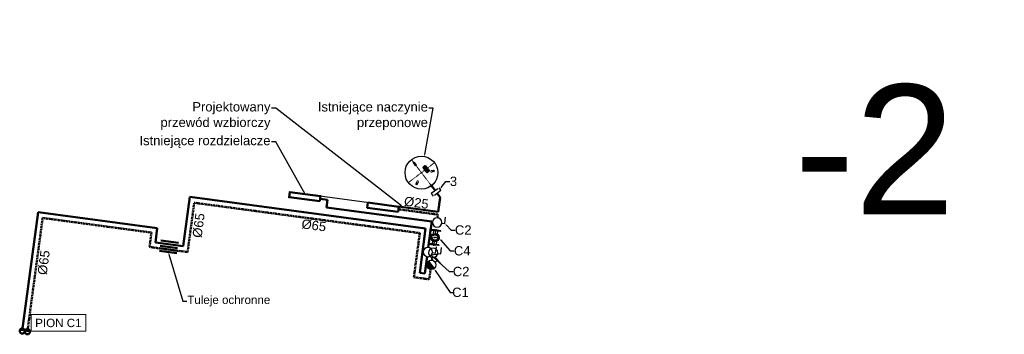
# Model space of a CAD drawing. Header units: centimetres. Extents: x -3333 to 9047, y 3602 to 17425.
# Tile 7 of 7: x 3999 to 5899, y 16819 to 17425. Entities that reach past the tile are written whole.
import ezdxf
from ezdxf import colors
from ezdxf.entities.mleader import LeaderData, LeaderLine
from ezdxf.enums import TextEntityAlignment as Align
from ezdxf.math import Vec2, Vec3

# ---------------------------------------------------------------- set-up
doc = ezdxf.new("R2010")
doc.units = ezdxf.units.CM
doc.header["$LTSCALE"] = 0.2
for name, pattern in [('CENTER', [2, 1.25, -0.25, 0.25, -0.25]), ('DASHDOT', [1, 0.5, -0.25, 0, -0.25]), ('DASHED', [0.75, 0.5, -0.25]), ('HIDDEN', [0.375, 0.25, -0.125])]:
    doc.linetypes.add(name, pattern=pattern)
for name, color, linetype, lineweight in [('2DH_OBJ', 41, 'Continuous', 25), ('2DH_OBJ_reflexgr', 252, 'Continuous', 25), ('2DH_OBJ_z', 41, 'Continuous', 25), ('2DH_PLS_p', 170, 'DASHED', 50), ('2DH_PLS_sp', 6, 'Continuous', 50), ('2DH_PLS_wzb', 4, 'Continuous', 50), ('2DH_PLS_z', 240, 'Continuous', 50), ('_OPIS', 7, 'Continuous', 20), ('CP_AXIS', 143, 'DASHDOT', 9), ('CP_HIDDE', 203, 'HIDDEN', 9), ('CP_LOGO', 7, 'Continuous', 35)]:
    doc.layers.add(name, color=color, linetype=linetype, lineweight=lineweight)
for name, color, linetype in [('Detal', 7, 'Continuous'), ('Opis', 7, 'Continuous'), ('Osie', 5, 'CENTER')]:
    doc.layers.add(name, color=color, linetype=linetype)
doc.styles.add('_OPIS AKSONOMETRIA', font='arial.ttf', dxfattribs={"height": 18})
doc.styles.add('CP_ATTR', font='ARIAL.TTF')
doc.styles.get("Standard").update_dxf_attribs({"font": 'arial.ttf'})

# ---------------------------------------------------------------- blocks, each defined once
blk = doc.blocks.new('2drfxn_no_01')
at = {"layer": 'CP_HIDDE', "extrusion": (0, 0, -1)}
for p, q in [((-3, 15), (-59, 15)), ((-3, -15), (-59, -15)), ((-33, -15), (-33, -15)), ((-33, -15), (-33, -15))]:
    blk.add_line(p, q, dxfattribs=at)
at = {"layer": 'CP_HIDDE'}
blk.add_circle((0, 0), 6, dxfattribs=at)
for centre, radius, start, end in [((-58, 0), 15, 94.4744, 265.5256), ((128, 0), 150, 174.2752, 185.7248), ((128, 0), 148, 174.1978, 185.8022), ((-3, 0), 15, 270, 90)]:
    blk.add_arc(centre, radius, start, end, dxfattribs=at)
for major_axis, start_param, end_param in [((0, -148), 1.469528, 1.672065), ((0, -150), 1.570796, 1.670713), ((0, -150), 1.47088, 1.570796)]:
    blk.add_ellipse((-96, 0), major_axis=major_axis, ratio=0.421187, start_param=start_param, end_param=end_param, dxfattribs=at)
blk = doc.blocks.new('2drfx_logo01')
at = {"layer": 'CP_LOGO', "color": 83, "extrusion": (0, 1, 0)}
for p, q in [((41, 0), (-41, 0)), ((-46, -5), (-46, -34)), ((-41, -40), (41, -40)), ((46, -34), (46, -5))]:
    blk.add_line(p, q, dxfattribs=at)
at = {"layer": 'CP_LOGO', "extrusion": (0, 1, 0)}
for p, q in [((-43, -8), (-43, -32)), ((27, -5), (-40, -5)), ((-40, -34), (27, -34)), ((-37, -29), (-37, -19)), ((-37, -29), (-37, -29)), ((-33, -29), (-37, -29)), ((-33, -20), (-33, -29)), ((-33, -29), (-33, -29)), ((-32, -14), (-30, -14)), ((-30, -17), (-31, -17)), ((-30, -14), (-30, -17)), ((-30, -14), (-30, -14)), ((-28, -24), (-28, -20)), ((-25, -20), (-25, -21)), ((-25, -21), (-20, -21)), ((-25, -23), (-25, -24)), ((-17, -23), (-25, -23)), ((-23, -14), (-22, -14)), ((-23, -17), (-23, -17)), ((-18, -29), (-23, -29)), ((-22, -26), (-18, -26)), ((-20, -21), (-20, -20)), ((-18, -26), (-18, -29)), ((-17, -14), (-14, -14)), ((-17, -17), (-17, -14)), ((-14, -17), (-17, -17)), ((-17, -20), (-17, -23)), ((-14, -14), (-14, -12)), ((-14, -29), (-14, -17)), ((-11, -29), (-14, -29)), ((-11, -8), (-8, -8)), ((-11, -13), (-11, -14)), ((-11, -14), (-9, -14)), ((-9, -17), (-11, -17)), ((-11, -17), (-11, -29)), ((-8, -11), (-10, -11)), ((-9, -14), (-9, -17)), ((-8, -8), (-8, -11)), ((-7, -8), (-3, -8)), ((-7, -29), (-7, -8)), ((-3, -29), (-7, -29)), ((-3, -8), (-3, -29)), ((-3, -29), (-3, -29)), ((-1, -24), (-1, -20)), ((2, -20), (2, -21)), ((2, -21), (7, -21)), ((2, -23), (2, -24)), ((10, -23), (2, -23)), ((4, -14), (5, -14)), ((5, -17), (4, -17)), ((9, -29), (4, -29)), ((5, -26), (9, -26)), ((7, -21), (7, -20)), ((9, -26), (9, -29)), ((10, -20), (10, -23)), ((12, -14), (15, -14)), ((12, -17), (12, -14)), ((12, -29), (12, -26)), ((15, -29), (12, -29)), ((15, -14), (15, -17)), ((15, -26), (15, -29)), ((17, -20), (18, -20)), ((18, -23), (17, -23)), ((20, -14), (23, -14)), ((20, -17), (20, -14)), ((20, -29), (20, -26)), ((23, -29), (20, -29)), ((23, -14), (23, -17)), ((23, -27), (23, -29)), ((30, -32), (30, -8))]:
    blk.add_line(p, q, dxfattribs=at)
at = {"layer": 'CP_LOGO', "color": 83}
for centre, start, end in [((41, -5), 0, 90), ((-41, -5), 90, 180), ((-41, -34), 180, 270), ((41, -34), 270, 0)]:
    blk.add_arc(centre, 5, start, end, dxfattribs=at)
at = {"layer": 'CP_LOGO'}
for centre, radius, start, end in [((-40, -8), 2.8, 90, 180), ((-40, -32), 2.8, 180, 270), ((-31, -19), 6.04, 147.2606, 178.2377), ((-33, -18), 3.91, 106.1174, 143.376), ((-32, -20), 6.08, 90.0504, 106.2962), ((-31, -19), 2.11, 97.3746, 125.2227), ((-30, -20), 3.13, 158.9942, 176.3238), ((-32, -19), 1.71, 127.2952, 158.5076), ((-29, -20), 4.79, 175.9324, 180.1077), ((-31, -21), 3.51, 90.0884, 98.1112), ((-23, -19), 4.85, 88.4512, 165.8928), ((-20, -20), 8.47, 165.5184, 179.4136), ((-20, -24), 8.16, 181.0116, 192.2061), ((-24, -24), 4.78, 190.4306, 253.2549), ((-23, -19), 1.87, 87.6671, 146.1721), ((-22, -19), 2.94, 147.7135, 166.8659), ((-20, -20), 5.06, 167.5936, 180.6121), ((-22, -24), 2.8, 178.2273, 223.4425), ((-23, -22), 7.52, 253.484, 269.5372), ((-23, -23), 3, 230.0119, 271.6328), ((-23, -19), 1.87, 33.8279, 92.3329), ((-22, -19), 4.73, 12.9414, 92.7147), ((-23, -19), 2.94, 13.1341, 32.2865), ((-26, -20), 5.06, 359.3879, 12.4064), ((-25, -20), 8.25, 359.5366, 14.6945), ((-11, -11), 3.03, 115.5569, 140.1513), ((-10, -12), 4.84, 144.3624, 176.3354), ((-11, -13), 4.64, 90.4804, 114.1156), ((-10, -12), 0.954, 105.8352, 156.9141), ((-9, -13), 1.84, 158.0272, 180.9979), ((-10, -13), 1.77, 90.0729, 106.1126), ((4, -19), 4.85, 88.4512, 165.8928), ((7, -20), 8.47, 165.5184, 179.4136), ((7, -24), 8.16, 181.0116, 192.2061), ((4, -24), 4.78, 190.4306, 253.2549), ((5, -19), 2.94, 147.7135, 166.8659), ((7, -20), 5.06, 167.5936, 180.6121), ((5, -24), 2.8, 178.2273, 223.4425), ((4, -22), 7.52, 253.484, 269.5372), ((4, -19), 1.87, 87.6671, 146.1721), ((5, -23), 3, 230.0119, 271.6328), ((5, -19), 4.73, 12.9414, 92.7147), ((5, -19), 1.87, 33.8279, 92.3329), ((4, -19), 2.94, 13.1341, 32.2865), ((2, -20), 5.06, 359.3879, 12.4064), ((2, -20), 8.25, 359.5366, 14.6945), ((19, -17), 7.23, 180.4442, 200.5984), ((16, -18), 4.61, 200.4138, 233.8136), ((17, -26), 4.92, 128.2568, 159.4117), ((19, -26), 7.42, 159.7413, 179.7796), ((20, -17), 4.84, 181.4593, 192.5475), ((17, -18), 2.5, 191.3737, 222.1732), ((17, -25), 1.92, 91.9805, 160.9879), ((19, -26), 4.37, 159.5786, 181.0788), ((17, -18), 1.9, 225.7959, 271.9253), ((18, -18), 1.9, 268.0747, 314.2041), ((18, -25), 1.82, 29.0147, 86.8568), ((17, -18), 2.5, 317.8268, 348.6263), ((16, -26), 3.7, 2.1152, 28.2265), ((15, -17), 4.84, 347.4525, 358.5407), ((18, -18), 4.61, 306.1864, 339.5862), ((18, -26), 4.92, 20.5883, 51.7432), ((16, -17), 7.23, 339.4016, 359.5558), ((11, -28), 11.7, 5.3251, 18.3885), ((27, -8), 2.8, 0, 90), ((27, -32), 2.8, 270, 0)]:
    blk.add_arc(centre, radius, start, end, dxfattribs=at)
blk = doc.blocks.new('2hpa_rfxn_200_grau_f8kownu')
at = {"extrusion": (0, 0, -1)}
for p, q in [((33.7, 1.7), (31.6, 1.7)), ((33.7, 1.7), (33.7, 0)), ((33.7, 0), (33.7, -1.7)), ((33.7, -1.7), (31.6, -1.7))]:
    blk.add_line(p, q, dxfattribs=at)
for radius in [31.7, 31.7, 0.814, 0.244]:
    blk.add_circle((0, 0), radius)
at = {"layer": 'CP_AXIS'}
for p, q in [((0, 31.7), (0, -31.7)), ((-31.7, 0), (33.7, 0))]:
    blk.add_line(p, q, dxfattribs=at)
at = {"layer": 'CP_HIDDE'}
blk.add_circle((0, 0), 0.489, dxfattribs=at)
at = {"xscale": -0.1, "yscale": 0.1, "zscale": 0.1}
for p, rotation in [((12.1, 21), 240), ((-24.2, 0), 360), ((12.1, -21), 120)]:
    blk.add_blockref('2drfxn_no_01', p, dxfattribs=dict(at, rotation=rotation))
at = {"xscale": 0.14, "yscale": 0.14, "zscale": 0.14}
blk.add_blockref('2drfx_logo01', (0, 14.1), dxfattribs=at)
at = {"linetype": 'ByBlock', "style": 'CP_ATTR', "flags": 9}
for tag in ['NAME', 'NUMBER', 'GROUP', 'ORDER-NO', 'PRODUCER', 'OTHER', 'TEXT_01', 'TEXT_02', 'TEXT_03', 'TEXT_04', 'TEXT_05', 'TEXT_06', 'TEXT_07', 'TEXT_08', 'TEXT_09', 'TEXT_10', 'TEXT_11', 'TEXT_12', 'TEXT_13', 'TEXT_14', 'TEXT_15', 'TEXT_16', 'TEXT_17', 'TEXT_18', 'TEXT_19', 'TEXT_20', 'TEXT_21', 'TEXT_22', 'TEXT_23', 'TEXT_24', 'TEXT_25', 'TEXT_26', 'TEXT_27', 'TEXT_28', 'TEXT_29', 'TEXT_30', 'TEXT_31', 'TEXT_32', 'TEXT_33', 'TEXT_34', 'TEXT_35', 'TEXT_36', 'TEXT_37', 'TEXT_38', 'TEXT_39', 'TEXT_40']:
    blk.add_attdef(tag, text='', height=0.00005, dxfattribs=at).set_placement((0, 0), align=Align.MIDDLE_LEFT)
blk = doc.blocks.new('CPHS_328')
for p, q in [((-0.1, -0.1), (-0.1, 0.15)), ((-0.1, 0.15), (0, 0.15)), ((0, 0.1), (0, -0.15)), ((0, -0.15), (-0.1, -0.15))]:
    blk.add_line(p, q)
at = {"linetype": 'ByBlock', "style": 'CP_ATTR', "flags": 9}
for tag, p in [('TEMPERATURE', (-0.091948, -0.018461)), ('CHARACTER', (-0.091948, -0.018392)), ('ORDER-NO', (-0.091948, -0.018653)), ('NAME', (-0.091948, -0.018275)), ('FLOW', (-0.091948, -0.018333)), ('NUMBER', (-0.091948, -0.01852)), ('PRODUCT-TYPE', (-0.091948, -0.018585)), ('OTHER', (-0.091758, -0.018275)), ('PN', (-0.091761, -0.018333)), ('PRODUCER', (-0.09167, -0.018333)), ('VOLTAGE', (-0.091579, -0.018523)), ('ARTICLE', (-0.091553, -0.018264)), ('WEIGHT', (-0.091522, -0.018395)), ('GROUP', (-0.091511, -0.01846)), ('POWER', (-0.09151, -0.018661)), ('DN', (-0.091365, -0.018594))]:
    blk.add_attdef(tag, text='', height=0.00005, dxfattribs=at).set_placement(p, align=Align.MIDDLE_LEFT)
blk = doc.blocks.new('filtroodmulacz dn65')
at = {"layer": 'Detal', "color": 7, "linetype": 'Continuous'}
for p, q in [((0, 6.1), (0.3, 6.3)), ((0, -6.1), (0, 6.1)), ((0.3, -9.2), (0.3, 9.3)), ((2, 9.3), (0.3, 9.3)), ((2, -9.2), (2, 9.3)), ((7.8, 3.8), (2, 3.8)), ((21.7, 3.8), (27.5, 3.8)), ((27.5, -9.3), (27.5, 9.2)), ((27.5, -9.3), (27.5, 9.2)), ((27.5, 9.2), (29.2, 9.2)), ((29.2, -9.3), (29.2, 9.2)), ((29.5, 6.1), (29.2, 6.3)), ((29.5, -6.1), (29.5, 6.1)), ((0, -6.1), (0.3, -6.3)), ((2, -9.2), (0.3, -9.2)), ((7.8, -3.8), (2, -3.8)), ((21.7, -3.8), (27.5, -3.8)), ((27.5, -9.3), (29.2, -9.3)), ((29.5, -6.1), (29.2, -6.3))]:
    blk.add_line(p, q, dxfattribs=at)
for radius in [7.95, 7]:
    blk.add_circle((14.8, 0), radius, dxfattribs=at)
at = {"layer": 'Detal', "color": 7}
for radius in [0.524, 0.466]:
    blk.add_circle((14.8, 0), radius, dxfattribs=at)
at = {"layer": 'Osie', "color": 5, "ltscale": 10}
for p, q in [((11.7, 3.6), (10.3, 3.9)), ((11.2, 4.4), (10.8, 3)), ((19.2, 3.6), (17.8, 3.9)), ((18.3, 3), (18.7, 4.4)), ((10.3, -3.6), (11.7, -3.9)), ((11.2, -3), (10.8, -4.5)), ((17.8, -3.6), (19.2, -3.9)), ((18.3, -4.5), (18.7, -3))]:
    blk.add_line(p, q, dxfattribs=at)
at = {"layer": 'Osie', "color": 5, "linetype": 'CENTER', "ltscale": 50}
for p, q in [((14.8, -9.5), (14.8, 9.4)), ((-1.5, 0), (31, 0))]:
    blk.add_line(p, q, dxfattribs=at)
blk.add_circle((14.8, 0), 5.3, dxfattribs=at)
at = {"layer": 'Opis', "width": 0.8}
for p in [(1.4, -2), (28.6, -2)]:
    blk.add_text('DN65 PN16bar', height=0.5, rotation=90, dxfattribs=at).set_placement(p)
blk = doc.blocks.new('CPHS_873')
for p, q in [((0, 0.3), (0, 0.5)), ((0, 0.5), (0.4, 0.5))]:
    blk.add_line(p, q)
blk.add_circle((0, 0), 0.3)
at = {"linetype": 'ByBlock', "style": 'CP_ATTR', "flags": 9}
for tag, p in [('TEMPERATURE', (-0.091225, -0.018455)), ('CHARACTER', (-0.091225, -0.018386)), ('ORDER-NO', (-0.091225, -0.018646)), ('NAME', (-0.091225, -0.018268)), ('FLOW', (-0.091225, -0.018327)), ('NUMBER', (-0.091225, -0.018513)), ('PRODUCT-TYPE', (-0.091225, -0.018578)), ('OTHER', (-0.091035, -0.018268)), ('PN', (-0.091038, -0.018327)), ('PRODUCER', (-0.090947, -0.018327)), ('VOLTAGE', (-0.090856, -0.018517)), ('ARTICLE', (-0.09083, -0.018257)), ('WEIGHT', (-0.090799, -0.018389)), ('GROUP', (-0.090788, -0.018453)), ('POWER', (-0.090786, -0.018654)), ('DN', (-0.090641, -0.018588))]:
    blk.add_attdef(tag, text='', height=0.00005, dxfattribs=at).set_placement(p, align=Align.MIDDLE_LEFT)
blk = doc.blocks.new('2D_XB181_0005')
h = blk.add_hatch(color=256)
h.dxf.hatch_style = 1
h.paths.add_polyline_path([(-0.0064, 0.0064), (0.0064, -0.0064, -1)])
for p, q in [((-0.0064, 0.0064), (0.0064, -0.0064)), ((0.0042, 0.017), (0.017, 0.0042)), ((0.0064, 0.0064), (0.0106, 0.0106))]:
    blk.add_line(p, q)
blk.add_circle((0, 0), 0.009)
at = {"linetype": 'ByBlock', "style": 'CP_ATTR', "flags": 9}
for tag in ['NAME', 'NUMBER', 'GROUP', 'ARTICLE', 'PRODUCT-TYPE', 'ORDER-NO', 'PRODUCER', 'DN', 'PN', 'TEMPERATURE', 'VOLTAGE', 'POWER', 'FLOW', 'CHARACTER', 'OTHER']:
    blk.add_attdef(tag, text='', height=0.00000005, dxfattribs=at).set_placement((-0.0001, 0), align=Align.MIDDLE_LEFT)

msp = doc.modelspace()

# ---------------------------------------------------------------- linework, layer by layer
at = {"layer": '2DH_PLS_p', "ltscale": 20}
for p, q in [((4322.6, 16977.8), (4335.4, 17072.8)), ((4335.4, 17072.8), (4770.8, 17014.4)), ((4729.5, 17060.3), (4805.8, 17050)), ((4805.8, 17050), (4805, 17043.9)), ((4013.4, 16824.4), (4042.8, 17043.5)), ((4042.8, 17043.5), (4252.8, 17015.3)), ((4249.2, 16987.6), (4252.8, 17015.3)), ((4770.8, 17014.4), (4759.3, 16929.3)), ((4249.2, 16987.6), (4322.6, 16977.8)), ((4794.8, 16967.7), (4794, 16962)), ((4791.6, 16944.2), (4789.1, 16925.3)), ((4759.3, 16929.3), (4789.1, 16925.3))]:
    msp.add_line(p, q, dxfattribs=at)
at = {"layer": '2DH_PLS_sp'}
for p, q in [((4269.7, 16989.9), (4303.4, 16985.4)), ((4269.7, 16989.9), (4303.4, 16985.4)), ((4270.4, 16994.9), (4304.1, 16990.3)), ((4271.1, 16999.8), (4304.8, 16995.3)), ((4268.4, 16980), (4302.1, 16975.5)), ((4269.1, 16985), (4302.8, 16980.4))]:
    msp.add_line(p, q, dxfattribs=at)
at = {"layer": '2DH_PLS_wzb'}
for p, q in [((4800.4, 17096.1), (4794.3, 17104.1)), ((4810.3, 17083.2), (4804.2, 17091.1)), ((4729.1, 17065.4), (4806.5, 17055)), ((4806.5, 17055), (4810.3, 17083.2))]:
    msp.add_line(p, q, dxfattribs=at)
at = {"layer": '2DH_PLS_z'}
for p, q in [((4314, 16989), (4326.8, 17084.1)), ((4326.8, 17084.1), (4782, 17023)), ((4003.5, 16825.8), (4034.3, 17054.7)), ((4034.3, 17054.7), (4264.1, 17023.9)), ((4590.9, 17063.7), (4793.9, 17036.5)), ((4793.9, 17036.5), (4787.2, 16986.8)), ((4260.4, 16996.2), (4264.1, 17023.9)), ((4782, 17023), (4770.6, 16937.9)), ((4791, 17014.7), (4792.3, 17024.6)), ((4260.4, 16996.2), (4314, 16989)), ((4784.8, 16969), (4780.5, 16936.6)), ((4770.6, 16937.9), (4780.5, 16936.6))]:
    msp.add_line(p, q, dxfattribs=at)
at = {"layer": '2DH_PLS_z', "ltscale": 20}
msp.add_line((4590.9, 17063.7), (4592.9, 17078.6), dxfattribs=at)
at = {"layer": '2DH_PLS_z'}
for points in [[(4578, 17075.6), (4579.4, 17085.5), (4519.9, 17093.5), (4518.6, 17083.5)], [(4728.9, 17055.3), (4730.2, 17065.2), (4670.7, 17073.2), (4669.4, 17063.3)]]:
    msp.add_lwpolyline(points, close=True, dxfattribs=at)
msp.add_lwpolyline([(4578.7, 17080.5), (4592.9, 17078.6)], dxfattribs=at)
for centre in [(4003.5, 16825.8), (4013.4, 16824.4)]:
    msp.add_circle(centre, 5, dxfattribs=at)

# ---------------------------------------------------------------- block references
at = {"layer": '2DH_OBJ'}
for name, p, xscale, yscale, zscale, rotation in [('CPHS_328', (4800.4, 17096.1), -62.50000000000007, 62.50000000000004, 62.5, 307.3552364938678), ('2D_XB181_0005', (4793, 16953.1), 999.9999999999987, 999.9999999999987, 999.9999999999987, 352.3552364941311)]:
    msp.add_blockref(name, p, dxfattribs=dict(at, xscale=xscale, yscale=yscale, zscale=zscale, rotation=rotation))
at = {"layer": '2DH_OBJ_reflexgr', "rotation": 307.3552364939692}
msp.add_blockref('2hpa_rfxn_200_grau_f8kownu', (4773.9, 17130.8), dxfattribs=at)
at = {"layer": '2DH_OBJ_z', "xscale": -30.00000000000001, "yscale": 30.00000000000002, "zscale": 30}
for p, rotation in [((4804.1, 17034.9), 262.3552364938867), ((4786.4, 16977.9), 262.3552364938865), ((4796.3, 16976.5), 262.3552364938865)]:
    msp.add_blockref('CPHS_873', p, dxfattribs=dict(at, rotation=rotation))
at = {"layer": '2DH_PLS_sp', "rotation": 82.3552364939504}
msp.add_blockref('filtroodmulacz dn65', (4798.2, 16991.1), dxfattribs=at)

# ---------------------------------------------------------------- texts
at = {"layer": '_OPIS', "insert": (5523.8, 17050.4), "char_height": 250, "width": 250, "attachment_point": 7, "style": '_OPIS AKSONOMETRIA', "bg_fill": 2}
msp.add_mtext('\\pxqc;-2', dxfattribs=at)
at = {"layer": '_OPIS', "char_height": 18, "width": 150, "attachment_point": 5}
for s, insert, rotation in [('\\pxqc;%%C25', (4764.1, 17072.7), 352.3552), ('\\pxqc;%%C65', (4344.1, 17029.1), 82.3552), ('\\pxqc;%%C65', (4566.3, 17029.1), 352.3552), ('\\pxqc;%%C65', (4045.1, 16957.6), 82.3552)]:
    msp.add_mtext(s, dxfattribs=dict(at, insert=insert, rotation=rotation))

# ---------------------------------------------------------------- leaders
at = {"layer": '_OPIS'}
ml = msp.add_multileader_mtext('Standard', dxfattribs=at)
ml.set_content('\\A1;Projektowany^Jprzewód wzbiorczy', color=256, style='_OPIS AKSONOMETRIA')
ml.set_leader_properties()
ml.build(insert=Vec2(0, 0))
ctx = ml.context
ctx.base_point, ctx.char_height, ctx.plane_origin = Vec3(4270.1, 17255.1), 18, Vec3(5034.5, 16570.9)
ctx.text_align_type = 2
notes = []
notes.append((ctx, [(0, (1, 1, 0), (4492.6, 17255.1), (-1, 0), 8, [(0, [(4738.6, 17064.1)], 256, [])])]))
ctx.mtext.insert, ctx.mtext.width, ctx.mtext.alignment, ctx.mtext.flow_direction = Vec3(4482.6, 17266.7), 420.28, 3, 5
ml = msp.add_multileader_mtext('Standard', dxfattribs=at)
ml.set_content('\\A1;Istniejące naczynie^Jprzeponowe', color=256, style='_OPIS AKSONOMETRIA')
ml.set_leader_properties()
ml.build(insert=Vec2(0, 0))
ctx = ml.context
ctx.base_point, ctx.char_height, ctx.plane_origin = Vec3(4575.3, 17255.1), 18, Vec3(5338.3, 16570.9)
ctx.text_align_type = 2
notes.append((ctx, [(0, (1, 1, 0), (4796.4, 17255.1), (-1, 0), 8, [(0, [(4779.6, 17162)], 256, [])])]))
ctx.mtext.insert, ctx.mtext.width, ctx.mtext.alignment, ctx.mtext.flow_direction = Vec3(4786.4, 17266.6), 420.28, 3, 5
ml = msp.add_multileader_mtext('Standard', dxfattribs=at)
ml.set_content('\\A1;Istniejące rozdzielacze', color=256, style='_OPIS AKSONOMETRIA')
ml.set_leader_properties()
ml.build(insert=Vec2(0, 0))
ctx = ml.context
ctx.base_point, ctx.char_height, ctx.plane_origin = Vec3(4231, 17190.1), 18, Vec3(4701.5, 16707.9)
ctx.text_align_type = 2
notes.append((ctx, [(0, (1, 1, 0), (4492.6, 17190.1), (-1, 0), 8, [(0, [(4700.5, 17069.2), (4549.6, 17089.5)], 256, [])])]))
ctx.mtext.insert, ctx.mtext.width, ctx.mtext.alignment, ctx.mtext.flow_direction = Vec3(4482.6, 17201.7), 420.28, 3, 5
ml = msp.add_multileader_mtext('Standard', dxfattribs=at)
ml.set_content('\\A1;3', color=256, style='_OPIS AKSONOMETRIA')
ml.set_leader_properties()
ml.build(insert=Vec2(0, 0))
ctx = ml.context
ctx.base_point, ctx.char_height, ctx.plane_origin = Vec3(4829, 17113.9), 18, Vec3(4873.5, 16664.4)
ctx.text_align_type = 2
notes.append((ctx, [(0, (1, 1, 0), (4821, 17113.9), (1, 0), 8, [(0, [(4809.8, 17099.3)], 256, [])])]))
ctx.mtext.insert, ctx.mtext.width, ctx.mtext.alignment, ctx.mtext.flow_direction = Vec3(4842.7, 17123.1), 420.28, 3, 5
ml = msp.add_multileader_mtext('Standard', dxfattribs=at)
ml.set_content('\\A1;C2', color=256, style='_OPIS AKSONOMETRIA')
ml.set_leader_properties()
ml.build(insert=Vec2(0, 0))
ctx = ml.context
ctx.base_point, ctx.char_height, ctx.plane_origin = Vec3(4839.1, 17020.1), 18, Vec3(4871.3, 16570.7)
ctx.text_align_type = 2
notes.append((ctx, [(0, (1, 1, 0), (4831.1, 17020.1), (1, 0), 8, [(0, [(4819, 17032.9)], 256, [])])]))
ctx.mtext.insert, ctx.mtext.width, ctx.mtext.alignment, ctx.mtext.flow_direction = Vec3(4870.6, 17029.3), 420.28, 3, 5
ml = msp.add_multileader_mtext('Standard', dxfattribs=at)
ml.set_content('\\A1;C4', color=256, style='_OPIS AKSONOMETRIA')
ml.set_leader_properties()
ml.build(insert=Vec2(0, 0))
ctx = ml.context
ctx.base_point, ctx.char_height, ctx.plane_origin = Vec3(4837.1, 16980.1), 18, Vec3(4869.3, 16530.7)
ctx.text_align_type = 2
notes.append((ctx, [(0, (1, 1, 0), (4829.1, 16980.1), (1, 0), 8, [(0, [(4808.1, 17004.7)], 256, [])])]))
ctx.mtext.insert, ctx.mtext.width, ctx.mtext.alignment, ctx.mtext.flow_direction = Vec3(4868.7, 16989.3), 420.28, 3, 5
ml = msp.add_multileader_mtext('Standard', dxfattribs=at)
ml.set_content('\\A1;Tuleje ochronne', color=256, style='_OPIS AKSONOMETRIA')
ml.set_leader_properties()
ml.build(insert=Vec2(0, 0))
ctx = ml.context
ctx.base_point, ctx.char_height, ctx.plane_origin = Vec3(4321.4, 16883.4), 16, Vec3(4503.2, 16433.9)
ctx.text_align_type = 2
notes.append((ctx, [(0, (1, 1, 0), (4313.4, 16883.4), (1, 0), 8, [(0, [(4285.3, 16977.7)], 256, [])])]))
ctx.mtext.insert, ctx.mtext.width, ctx.mtext.alignment, ctx.mtext.flow_direction = Vec3(4482.2, 16893.8), 420.28, 3, 5
ml = msp.add_multileader_mtext('Standard', dxfattribs=at)
ml.set_content('\\A1;C2', color=256, style='_OPIS AKSONOMETRIA')
ml.set_leader_properties()
ml.build(insert=Vec2(0, 0))
ctx = ml.context
ctx.base_point, ctx.char_height, ctx.plane_origin = Vec3(4835.1, 16940.1), 18, Vec3(4867.3, 16490.7)
ctx.text_align_type = 2
notes.append((ctx, [(0, (1, 1, 0), (4827.1, 16940.1), (1, 0), 8, [(1, [(4811.1, 16974.5), (4793, 16971.8)], 256, [])])]))
ctx.mtext.insert, ctx.mtext.width, ctx.mtext.alignment, ctx.mtext.flow_direction = Vec3(4866.6, 16949.3), 420.28, 3, 5
ml = msp.add_multileader_mtext('Standard', dxfattribs=at)
ml.set_content('\\A1;C1', color=256, style='_OPIS AKSONOMETRIA')
ml.set_leader_properties()
ml.build(insert=Vec2(0, 0))
ctx = ml.context
ctx.base_point, ctx.char_height, ctx.plane_origin = Vec3(4837.1, 16900.1), 18, Vec3(4869.3, 17349.6)
ctx.text_align_type = 2
notes.append((ctx, [(0, (1, 1, 0), (4829.1, 16900.1), (1, 0), 8, [(0, [(4798.4, 16945.9)], 256, [])])]))
ctx.mtext.insert, ctx.mtext.width, ctx.mtext.alignment, ctx.mtext.flow_direction = Vec3(4865.3, 16909.3), 420.28, 3, 5
for ctx, leaders in notes:
    for number, flags, end, landing, length, lines in leaders:
        leader = LeaderData()
        leader.index, (leader.has_last_leader_line, leader.has_dogleg_vector, leader.attachment_direction) = number, flags
        leader.last_leader_point, leader.dogleg_vector, leader.dogleg_length = Vec3(end), Vec3(landing), length
        for number, points, colour, breaks in lines:
            line = LeaderLine()
            line.index, line.vertices, line.color, line.breaks = number, Vec3.list(points), colors.encode_raw_color(colour), breaks
            leader.lines.append(line)
        ctx.leaders.append(leader)

# ---------------------------------------------------------------- next in the draw order: texts
at = {"layer": '_OPIS', "insert": (4073.2, 16833), "char_height": 16, "attachment_point": 8, "style": '_OPIS AKSONOMETRIA', "bg_fill": 19, "box_fill_scale": 1.5, "bg_fill_color": 256, "bg_fill_transparency": 0}
msp.add_mtext('PION C1', dxfattribs=at)

doc.saveas('drawing.dxf')
